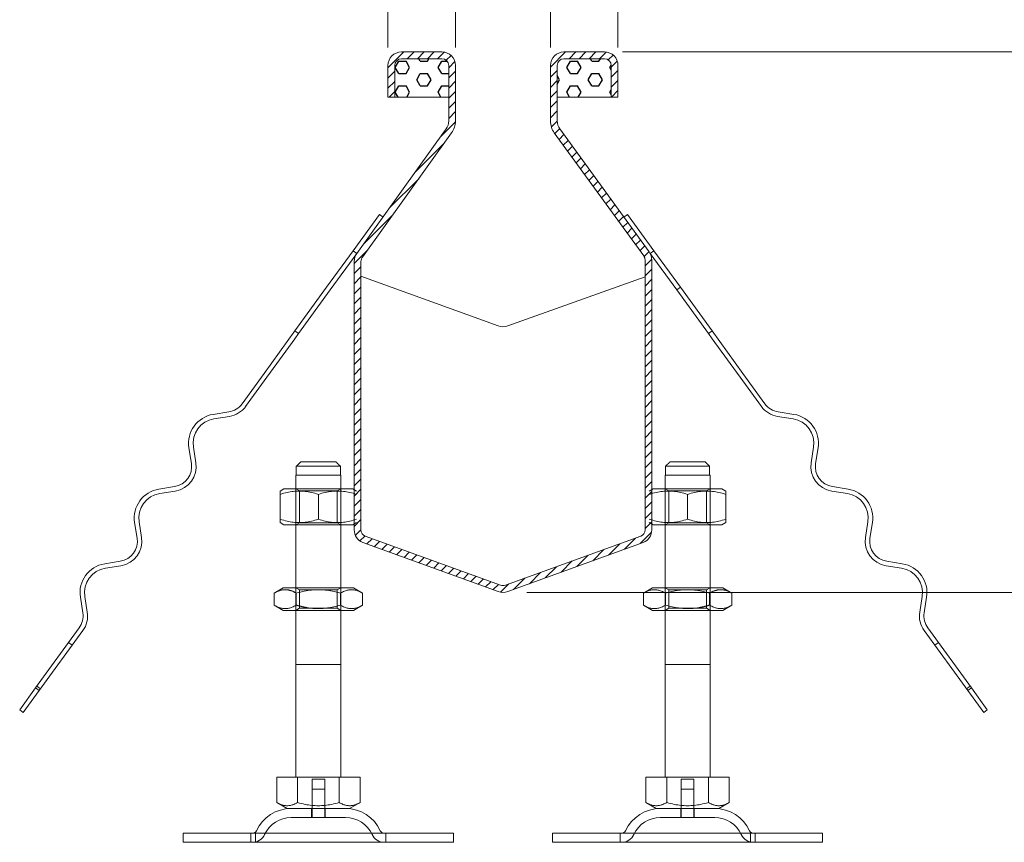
# Model space of a CAD drawing. Header units: millimetres. Extents: x -300186 to 535068, y -28581 to 763298.
# Tile 73 of 256: x -1186 to -967, y 137874 to 138057. Entities that reach past the tile are written whole.
import ezdxf

# ---------------------------------------------------------------- set-up
doc = ezdxf.new("R2010")
doc.units = ezdxf.units.MM
doc.header["$LTSCALE"] = 10
doc.header["$PDSIZE"] = -4
doc.linetypes.add('GESTRICHELT', pattern=[0.75, 0.5, -0.25])
for name, color, linetype, lineweight in [('ACO_HIDDEN', 81, 'GESTRICHELT', 9), ('ACO_KOTY', 5, 'Continuous', 13), ('ACO_VISIBLE ( NOTE )', 7, 'Continuous', 15)]:
    doc.layers.add(name, color=color, linetype=linetype, lineweight=lineweight)
doc.styles.add('ACO', font='arial.ttf', dxfattribs={"width": 0.8})
doc.dimstyles.new('M1_4 (šipky)', dxfattribs={"dimscale": 4, "dimtxt": 3, "dimasz": 3, "dimexe": 1, "dimexo": 1, "dimgap": 1, "dimtad": 1, "dimdec": 0, "dimtxsty": 'ACO', "dimcen": 3, "dimdle": 1, "dimclrd": 256, "dimclre": 256, "dimclrt": 7, "dimadec": 1, "dimazin": 2, "dimtfac": 0.8, "dimtmove": 0, "dimatfit": 0, "dimldrblk": 'DOTSMALL', "dimfxl": 1, "dimlwd": -1, "dimlwe": -1, "dimarcsym": 1})

# ---------------------------------------------------------------- blocks, each defined once
blk = doc.blocks.new('_OBLIQUE')
at = {"color": 0, "linetype": 'ByBlock'}
blk.add_line((-0.5, -0.5), (0.5, 0.5), dxfattribs=at)
blk = doc.blocks.new('*D1071')
at = {"layer": 'ACO_KOTY', "color": 0, "transparency": 16777216}
for p, q in [((-1104.31, 138050.54), (-1104.31, 138071.46)), ((-1089.31, 138050.54), (-1089.31, 138071.46)), ((-1104.31, 138067.46), (-1116.31, 138067.46)), ((-1104.31, 138067.46), (-1089.31, 138067.46)), ((-1089.31, 138067.46), (-1021.01, 138067.46))]:
    blk.add_line(p, q, dxfattribs=at)
at = {"layer": 'Defpoints', "color": 0, "lineweight": -3, "transparency": 16777216}
for p in [(-1089.31, 138067.46), (-1104.31, 138046.54), (-1089.31, 138046.54)]:
    blk.add_point(p, dxfattribs=at)
at = {"layer": 'ACO_KOTY', "color": 0, "transparency": 16777216, "xscale": 12, "yscale": 12, "zscale": 12}
blk.add_blockref('_OBLIQUE', (-1104.31, 138067.46), dxfattribs=at)
at = {"layer": 'ACO_KOTY', "color": 0, "transparency": 16777216, "xscale": 12, "yscale": 12, "zscale": 12, "rotation": 180}
blk.add_blockref('_OBLIQUE', (-1089.31, 138067.46), dxfattribs=at)
at = {"layer": 'ACO_KOTY', "color": 7, "transparency": 16777216, "insert": (-1035.78, 138081.67), "char_height": 20, "attachment_point": 5, "style": 'ACO'}
blk.add_mtext('15', dxfattribs=at)
blk = doc.blocks.new('_DotSmall')
at = {"color": 0, "linetype": 'ByBlock', "const_width": 0.5}
blk.add_lwpolyline([(-0.0625, 0, 1), (0.0625, 0, 1)], format="xyb", close=True, dxfattribs=at)
blk = doc.blocks.new('*D1072')
at = {"layer": 'ACO_KOTY', "color": 0, "transparency": 16777216}
for p, q in [((-1089.31, 138050.54), (-1089.31, 138071.46)), ((-1068.22, 138050.54), (-1068.22, 138071.46)), ((-1064.22, 138067.46), (-1093.31, 138067.46))]:
    blk.add_line(p, q, dxfattribs=at)
at = {"layer": 'Defpoints', "color": 0, "lineweight": -3, "transparency": 16777216}
for p in [(-1089.31, 138067.46), (-1089.31, 138046.54), (-1068.22, 138046.54)]:
    blk.add_point(p, dxfattribs=at)
at = {"layer": 'ACO_KOTY', "color": 0, "transparency": 16777216, "xscale": 12, "yscale": 12, "zscale": 12, "rotation": 180}
blk.add_blockref('_OBLIQUE', (-1089.31, 138067.46), dxfattribs=at)
at = {"layer": 'ACO_KOTY', "color": 0, "transparency": 16777216, "xscale": 12, "yscale": 12, "zscale": 12}
blk.add_blockref('_OBLIQUE', (-1068.22, 138067.46), dxfattribs=at)
at = {"layer": 'ACO_KOTY', "color": 7, "transparency": 16777216, "insert": (-1078.76, 138081.67), "char_height": 20, "attachment_point": 5, "style": 'ACO'}
blk.add_mtext('20', dxfattribs=at)
blk = doc.blocks.new('*D1073')
at = {"layer": 'ACO_KOTY', "color": 0, "transparency": 16777216}
for p, q in [((-1068.22, 138050.54), (-1068.22, 138071.46)), ((-1053.22, 138050.54), (-1053.22, 138071.46)), ((-1068.22, 138067.46), (-1136.52, 138067.46)), ((-1053.22, 138067.46), (-1068.22, 138067.46)), ((-1053.22, 138067.46), (-1041.22, 138067.46))]:
    blk.add_line(p, q, dxfattribs=at)
at = {"layer": 'Defpoints', "color": 0, "lineweight": -3, "transparency": 16777216}
for p in [(-1068.22, 138067.46), (-1068.22, 138046.54), (-1053.22, 138046.54)]:
    blk.add_point(p, dxfattribs=at)
at = {"layer": 'ACO_KOTY', "color": 0, "transparency": 16777216, "xscale": 12, "yscale": 12, "zscale": 12}
blk.add_blockref('_OBLIQUE', (-1068.22, 138067.46), dxfattribs=at)
at = {"layer": 'ACO_KOTY', "color": 0, "transparency": 16777216, "xscale": 12, "yscale": 12, "zscale": 12, "rotation": 180}
blk.add_blockref('_OBLIQUE', (-1053.22, 138067.46), dxfattribs=at)
at = {"layer": 'ACO_KOTY', "color": 7, "transparency": 16777216, "insert": (-1121.75, 138081.67), "char_height": 20, "attachment_point": 5, "style": 'ACO'}
blk.add_mtext('15', dxfattribs=at)
blk = doc.blocks.new('*D1075')
at = {"layer": 'ACO_KOTY', "color": 0, "transparency": 16777216}
for p, q in [((-931.41, 137925.54), (-931.41, 138053.54)), ((-1052.22, 138049.54), (-927.41, 138049.54)), ((-1073.43, 137929.54), (-927.41, 137929.54))]:
    blk.add_line(p, q, dxfattribs=at)
at = {"layer": 'Defpoints', "color": 0, "lineweight": -3, "transparency": 16777216}
for p in [(-1056.22, 138049.54), (-931.41, 138049.54), (-1077.43, 137929.54)]:
    blk.add_point(p, dxfattribs=at)
at = {"layer": 'ACO_KOTY', "color": 0, "transparency": 16777216, "xscale": 12, "yscale": 12, "zscale": 12}
for p, rotation in [((-931.41, 138049.54), 90), ((-931.41, 137929.54), 270)]:
    blk.add_blockref('_OBLIQUE', p, dxfattribs=dict(at, rotation=rotation))
at = {"layer": 'ACO_KOTY', "color": 7, "transparency": 16777216, "insert": (-945.62, 137989.54), "char_height": 20, "attachment_point": 5, "rotation": 90, "style": 'ACO'}
blk.add_mtext('70-100', dxfattribs=at)

msp = doc.modelspace()

# ---------------------------------------------------------------- hatches: boundary and pattern name
h = msp.add_hatch()
h.set_pattern_fill('ANSI31', color=1, scale=0.5, style=0)
h.set_pattern_definition([(45, (-207533.0084, 106397.7744), (-1.122532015, 1.122532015), [])])
h.paths.add_polyline_path([(-1110.314, 138003.019, -0.176963), (-1109.955, 138004.011), (-1090.171, 138031.572, 0.1583844), (-1089.312, 138034.217), (-1089.312, 138046.542, 0.4142136), (-1092.312, 138049.542), (-1101.312, 138049.542, 0.4142136), (-1104.312, 138046.542), (-1104.312, 138039.542), (-1102.812, 138039.542), (-1102.812, 138046.542, -0.4142136), (-1101.312, 138048.042), (-1092.312, 138048.042, -0.4142136), (-1090.812, 138046.542), (-1090.812, 138034.217, -0.1583844), (-1091.385, 138032.453), (-1111.261, 138004.767, 0.1554658), (-1111.814, 138003.031), (-1111.814, 137943.41, 0.3081179), (-1109.913, 137940.619), (-1079.864, 137929.75, 0.1255563), (-1078.392, 137929.565, 0.0628025), (-1077.665, 137929.75), (-1047.616, 137940.619, 0.3081179), (-1045.715, 137943.41), (-1045.715, 138003.361, 0.1583844), (-1046.288, 138005.124), (-1066.144, 138032.453, -0.1583844), (-1066.717, 138034.217), (-1066.717, 138046.542, -0.4142136), (-1065.217, 138048.042), (-1056.217, 138048.042, -0.4142136), (-1054.717, 138046.542), (-1054.717, 138039.542), (-1053.217, 138039.542), (-1053.217, 138046.542, 0.4142136), (-1056.217, 138049.542), (-1065.217, 138049.542, 0.4142136), (-1068.217, 138046.542), (-1068.217, 138034.217, 0.1583844), (-1067.357, 138031.572), (-1047.502, 138004.243, -0.1583844), (-1047.215, 138003.361), (-1047.215, 137943.41, -0.3081179), (-1048.165, 137942.014), (-1078.215, 137931.146, -0.1898559), (-1079.314, 137931.146), (-1109.363, 137942.014, -0.3081179), (-1110.314, 137943.41)])
h = msp.add_hatch()
h.set_pattern_fill('HEX', color=3, scale=0.5, style=0)
h.set_pattern_definition([(0, (-3621.2543, 136606.6818), (0, 2.74963), [1.5875, -3.175]), (120, (-3621.2543, 136606.6818), (-2.3812494, -1.374815), [1.5875, -3.175]), (60, (-3619.6668, 136606.6818), (-2.3812494, 1.374815), [1.5875, -3.175])])
h.paths.add_polyline_path([(-1090.812, 138046.542, 0.4142136), (-1092.312, 138048.042), (-1101.312, 138048.042, 0.4142136), (-1102.812, 138046.542), (-1102.812, 138039.542), (-1090.812, 138039.542)])
h.paths.add_polyline_path([(-1054.717, 138046.542, 0.4142136), (-1056.217, 138048.042), (-1065.217, 138048.042, 0.4142136), (-1066.717, 138046.542), (-1066.717, 138039.542), (-1054.717, 138039.542)])

# ---------------------------------------------------------------- linework, layer by layer
at = {"layer": 'ACO_HIDDEN', "color": 7}
for p, q in [((-1112.114, 137952.541), (-1111.264, 137952.051)), ((-1175.237, 137918.413), (-1174.428, 137917.825)), ((-982.052, 137918.413), (-982.861, 137917.825)), ((-1182.29, 137908.705), (-1181.481, 137908.117)), ((-974.999, 137908.705), (-975.808, 137908.117))]:
    msp.add_line(p, q, dxfattribs=at)
at = {"layer": 'ACO_VISIBLE ( NOTE )'}
for p, q in [((-1092.312, 138049.542), (-1101.312, 138049.542)), ((-1065.217, 138049.542), (-1056.217, 138049.542)), ((-1104.312, 138046.542), (-1104.312, 138039.542)), ((-1102.812, 138046.542), (-1102.812, 138039.542)), ((-1092.312, 138048.042), (-1101.312, 138048.042)), ((-1090.812, 138034.217), (-1090.812, 138046.542)), ((-1089.312, 138034.217), (-1089.312, 138046.542)), ((-1068.217, 138034.217), (-1068.217, 138046.542)), ((-1066.717, 138034.217), (-1066.717, 138046.542)), ((-1065.217, 138048.042), (-1056.217, 138048.042)), ((-1054.717, 138046.542), (-1054.717, 138039.542)), ((-1053.217, 138046.542), (-1053.217, 138039.542)), ((-1102.812, 138039.542), (-1104.312, 138039.542)), ((-1102.812, 138039.542), (-1090.812, 138039.542)), ((-1054.717, 138039.542), (-1066.717, 138039.542)), ((-1054.717, 138039.542), (-1053.217, 138039.542)), ((-1111.241, 138004.794), (-1091.385, 138032.453)), ((-1109.955, 138004.011), (-1090.171, 138031.572)), ((-1047.502, 138004.243), (-1067.357, 138031.572)), ((-1046.288, 138005.124), (-1066.144, 138032.453)), ((-1111.814, 137943.41), (-1111.814, 138003.031)), ((-1110.314, 137943.41), (-1110.314, 138003.031)), ((-1047.215, 137943.41), (-1047.215, 138003.361)), ((-1045.715, 137943.41), (-1045.715, 138003.361)), ((-1079.864, 137988.75), (-1110.314, 137999.764)), ((-1077.665, 137988.75), (-1047.215, 137999.619)), ((-1079.314, 137931.146), (-1109.363, 137942.014)), ((-1078.215, 137931.146), (-1048.165, 137942.014)), ((-1079.864, 137929.75), (-1109.913, 137940.619)), ((-1077.665, 137929.75), (-1047.616, 137940.619))]:
    msp.add_line(p, q, dxfattribs=at)
at = {"layer": 'ACO_VISIBLE ( NOTE )', "color": 5}
for p, q in [((-1112.05, 138005.382), (-1106.172, 138013.472)), ((-1106.172, 138013.472), (-1105.363, 138012.885)), ((-1051.117, 138013.472), (-1051.926, 138012.885)), ((-1045.239, 138005.382), (-1051.117, 138013.472)), ((-1112.05, 138005.382), (-1111.241, 138004.794)), ((-1045.239, 138005.382), (-1046.048, 138004.794)), ((-1042.663, 137957.541), (-1042.663, 137955.541)), ((-1042.764, 137955.541), (-1042.663, 137955.541)), ((-1045.414, 137952.541), (-1046.264, 137952.051)), ((-1041.952, 137952.073), (-1042.764, 137952.541)), ((-1041.952, 137952.073), (-1041.952, 137945.01)), ((-1045.414, 137944.541), (-1046.264, 137945.032)), ((-1041.952, 137945.01), (-1042.764, 137944.541)), ((-1089.764, 137876.041), (-1089.764, 137874.041))]:
    msp.add_line(p, q, dxfattribs=at)
at = {"layer": 'ACO_VISIBLE ( NOTE )', "color": 7}
for p, q in [((-1117.927, 137997.292), (-1112.05, 138005.382)), ((-1111.241, 138004.794), (-1117.118, 137996.704)), ((-1046.048, 138004.794), (-1040.17, 137996.704)), ((-1039.361, 137997.292), (-1045.239, 138005.382)), ((-1117.927, 137997.292), (-1124.981, 137987.584)), ((-1124.145, 137987.033), (-1117.118, 137996.704)), ((-1040.17, 137996.704), (-1039.361, 137997.292)), ((-1033.144, 137987.033), (-1040.17, 137996.704)), ((-1039.361, 137997.292), (-1032.308, 137987.584)), ((-1131.814, 137978.179), (-1124.981, 137987.584)), ((-1124.981, 137987.584), (-1124.18, 137987.002)), ((-1124.172, 137986.996), (-1124.145, 137987.033)), ((-1033.117, 137986.996), (-1033.144, 137987.033)), ((-1032.308, 137987.584), (-1033.109, 137987.002)), ((-1025.475, 137978.179), (-1032.308, 137987.584)), ((-1125.016, 137985.833), (-1131.814, 137976.478)), ((-1124.172, 137986.996), (-1125.016, 137985.833)), ((-1124.18, 137987.002), (-1124.172, 137986.996)), ((-1033.109, 137987.002), (-1033.117, 137986.996)), ((-1033.117, 137986.996), (-1032.272, 137985.834)), ((-1032.272, 137985.834), (-1025.475, 137976.478)), ((-1136.726, 137971.418), (-1131.814, 137978.179)), ((-1131.814, 137976.478), (-1135.917, 137970.83)), ((-1020.563, 137971.418), (-1025.475, 137978.179)), ((-1025.475, 137976.478), (-1021.372, 137970.831)), ((-1143.119, 137969.071), (-1139.662, 137969.619)), ((-1014.169, 137969.071), (-1017.626, 137969.619)), ((-1139.506, 137968.631), (-1142.963, 137968.083)), ((-1017.783, 137968.631), (-1014.326, 137968.084)), ((-1147.975, 137958.177), (-1148.523, 137961.634)), ((-1147.535, 137961.791), (-1146.987, 137958.334)), ((-1009.754, 137961.791), (-1010.302, 137958.334)), ((-1009.314, 137958.177), (-1008.766, 137961.634)), ((-1124.663, 137957.541), (-1114.865, 137957.541)), ((-1124.663, 137955.541), (-1124.663, 137957.541)), ((-1115.891, 137958.541), (-1123.637, 137958.541)), ((-1114.865, 137957.541), (-1114.865, 137955.541)), ((-1032.865, 137957.541), (-1042.663, 137957.541)), ((-1041.637, 137958.541), (-1033.891, 137958.541)), ((-1032.865, 137955.541), (-1032.865, 137957.541)), ((-1124.663, 137955.541), (-1124.764, 137955.541)), ((-1124.764, 137925.541), (-1124.764, 137955.541)), ((-1124.663, 137955.541), (-1114.865, 137955.541)), ((-1114.764, 137955.541), (-1114.865, 137955.541)), ((-1114.764, 137918.041), (-1114.764, 137955.541)), ((-1042.764, 137918.041), (-1042.764, 137955.541)), ((-1032.865, 137955.541), (-1042.663, 137955.541)), ((-1032.865, 137955.541), (-1032.764, 137955.541)), ((-1032.764, 137925.541), (-1032.764, 137955.541)), ((-1155.173, 137952.481), (-1151.716, 137953.029)), ((-1151.559, 137952.041), (-1155.016, 137951.494)), ((-1127.414, 137952.541), (-1128.264, 137952.051)), ((-1128.264, 137952.051), (-1128.264, 137951.292)), ((-1127.414, 137952.541), (-1112.114, 137952.541)), ((-1123.952, 137952.073), (-1124.764, 137952.541)), ((-1115.576, 137952.073), (-1123.952, 137952.073)), ((-1123.952, 137952.073), (-1123.952, 137945.01)), ((-1115.576, 137952.073), (-1114.764, 137952.541)), ((-1115.576, 137952.073), (-1115.576, 137945.01)), ((-1112.114, 137952.541), (-1111.264, 137952.051)), ((-1030.114, 137952.541), (-1045.414, 137952.541)), ((-1041.952, 137952.073), (-1033.576, 137952.073)), ((-1033.576, 137952.073), (-1032.764, 137952.541)), ((-1033.576, 137952.073), (-1033.576, 137945.01)), ((-1030.114, 137952.541), (-1029.264, 137952.051)), ((-1029.264, 137952.051), (-1029.264, 137951.292)), ((-1005.73, 137952.041), (-1002.273, 137951.494)), ((-1002.116, 137952.481), (-1005.573, 137953.029)), ((-1128.264, 137951.292), (-1128.264, 137945.791)), ((-1119.764, 137951.292), (-1119.764, 137945.791)), ((-1037.764, 137951.292), (-1037.764, 137945.791)), ((-1029.264, 137951.292), (-1029.264, 137945.791)), ((-1128.264, 137945.791), (-1128.264, 137945.032)), ((-1029.264, 137945.791), (-1029.264, 137945.032)), ((-1160.028, 137941.588), (-1160.576, 137945.045)), ((-1159.588, 137945.201), (-1159.04, 137941.744)), ((-1127.414, 137944.541), (-1128.264, 137945.032)), ((-1112.114, 137944.541), (-1127.414, 137944.541)), ((-1123.952, 137945.01), (-1124.764, 137944.541)), ((-1123.952, 137945.01), (-1115.576, 137945.01)), ((-1115.576, 137945.01), (-1114.764, 137944.541)), ((-1112.114, 137944.541), (-1111.264, 137945.032)), ((-1045.414, 137944.541), (-1030.114, 137944.541)), ((-1033.576, 137945.01), (-1041.952, 137945.01)), ((-1033.576, 137945.01), (-1032.764, 137944.541)), ((-1030.114, 137944.541), (-1029.264, 137945.032)), ((-997.701, 137945.201), (-998.248, 137941.744)), ((-997.261, 137941.588), (-996.713, 137945.045)), ((-1167.226, 137935.892), (-1163.769, 137936.439)), ((-1163.612, 137935.451), (-1167.069, 137934.904)), ((-993.676, 137935.451), (-990.22, 137934.904)), ((-990.063, 137935.892), (-993.52, 137936.439)), ((-1127.564, 137930.541), (-1129.579, 137929.378)), ((-1127.564, 137930.541), (-1127.264, 137930.541)), ((-1127.264, 137930.541), (-1111.964, 137930.541)), ((-1123.952, 137930.073), (-1124.764, 137930.541)), ((-1115.576, 137930.073), (-1114.764, 137930.541)), ((-1111.964, 137930.541), (-1109.949, 137929.378)), ((-1045.564, 137930.541), (-1047.579, 137929.378)), ((-1030.264, 137930.541), (-1045.564, 137930.541)), ((-1041.952, 137930.073), (-1042.764, 137930.541)), ((-1033.576, 137930.073), (-1032.764, 137930.541)), ((-1029.964, 137930.541), (-1030.264, 137930.541)), ((-1029.964, 137930.541), (-1027.949, 137929.378)), ((-1172.081, 137924.998), (-1172.629, 137928.455)), ((-1171.641, 137928.611), (-1171.094, 137925.154)), ((-1129.579, 137926.705), (-1129.579, 137929.378)), ((-1124.672, 137927.949), (-1124.672, 137929.378)), ((-1115.576, 137930.073), (-1123.952, 137930.073)), ((-1123.952, 137926.01), (-1123.952, 137930.073)), ((-1115.576, 137926.01), (-1115.576, 137930.073)), ((-1114.857, 137926.705), (-1114.857, 137929.378)), ((-1109.949, 137926.705), (-1109.949, 137929.378)), ((-1047.579, 137926.705), (-1047.579, 137929.378)), ((-1042.672, 137926.705), (-1042.672, 137929.378)), ((-1041.952, 137930.073), (-1033.576, 137930.073)), ((-1041.952, 137926.01), (-1041.952, 137930.073)), ((-1033.576, 137926.01), (-1033.576, 137930.073)), ((-1032.857, 137927.949), (-1032.857, 137929.378)), ((-1027.949, 137926.705), (-1027.949, 137929.378)), ((-985.648, 137928.611), (-986.195, 137925.154)), ((-985.207, 137924.998), (-984.66, 137928.455)), ((-1127.564, 137925.541), (-1129.579, 137926.705)), ((-1123.952, 137926.01), (-1124.764, 137925.541)), ((-1124.672, 137926.705), (-1124.672, 137927.949)), ((-1123.952, 137926.01), (-1115.576, 137926.01)), ((-1115.576, 137926.01), (-1114.764, 137925.541)), ((-1111.964, 137925.541), (-1109.949, 137926.705)), ((-1045.564, 137925.541), (-1047.579, 137926.705)), ((-1041.952, 137926.01), (-1042.764, 137925.541)), ((-1033.576, 137926.01), (-1041.952, 137926.01)), ((-1033.576, 137926.01), (-1032.764, 137925.541)), ((-1032.857, 137926.705), (-1032.857, 137927.949)), ((-1029.964, 137925.541), (-1027.949, 137926.705)), ((-1122.264, 137925.541), (-1127.564, 137925.541)), ((-1124.764, 137888.541), (-1124.764, 137925.541)), ((-1111.964, 137925.541), (-1122.264, 137925.541)), ((-1045.564, 137925.541), (-1035.264, 137925.541)), ((-1035.264, 137925.541), (-1029.964, 137925.541)), ((-1032.764, 137888.541), (-1032.764, 137925.541)), ((-1182.576, 137908.31), (-1172.885, 137921.649)), ((-974.712, 137908.31), (-984.403, 137921.649)), ((-1172.076, 137921.061), (-1181.767, 137907.722)), ((-985.212, 137921.061), (-975.521, 137907.722)), ((-1114.764, 137888.541), (-1114.764, 137918.041)), ((-1042.764, 137888.541), (-1042.764, 137918.041)), ((-1114.764, 137913.541), (-1124.764, 137913.541)), ((-1042.764, 137913.541), (-1032.764, 137913.541)), ((-1186.111, 137903.446), (-1182.576, 137908.31)), ((-1181.767, 137907.722), (-1182.576, 137908.31)), ((-975.521, 137907.722), (-974.712, 137908.31)), ((-971.178, 137903.446), (-974.712, 137908.31)), ((-1181.767, 137907.722), (-1185.302, 137902.858)), ((-975.521, 137907.722), (-971.987, 137902.858)), ((-1185.302, 137902.858), (-1186.111, 137903.446)), ((-971.987, 137902.858), (-971.178, 137903.446)), ((-1124.389, 137888.541), (-1129.014, 137888.541)), ((-1129.014, 137888.541), (-1129.014, 137882.877)), ((-1115.139, 137888.541), (-1124.389, 137888.541)), ((-1124.389, 137888.541), (-1124.389, 137882.877)), ((-1118.364, 137888.041), (-1121.164, 137888.041)), ((-1121.164, 137881.541), (-1121.164, 137888.041)), ((-1118.364, 137881.541), (-1118.364, 137888.041)), ((-1115.139, 137888.541), (-1115.139, 137882.877)), ((-1110.514, 137888.541), (-1115.139, 137888.541)), ((-1110.514, 137888.541), (-1110.514, 137882.877)), ((-1047.014, 137888.541), (-1047.014, 137882.877)), ((-1047.014, 137888.541), (-1042.389, 137888.541)), ((-1042.389, 137888.541), (-1042.389, 137882.877)), ((-1042.389, 137888.541), (-1033.139, 137888.541)), ((-1039.164, 137888.041), (-1036.364, 137888.041)), ((-1039.164, 137881.541), (-1039.164, 137888.041)), ((-1036.364, 137881.541), (-1036.364, 137888.041)), ((-1033.139, 137888.541), (-1028.514, 137888.541)), ((-1033.139, 137888.541), (-1033.139, 137882.877)), ((-1028.514, 137888.541), (-1028.514, 137882.877)), ((-1118.364, 137885.841), (-1121.164, 137885.841)), ((-1121.164, 137879.541), (-1121.164, 137885.841)), ((-1118.364, 137879.541), (-1118.364, 137885.841)), ((-1039.164, 137885.841), (-1036.364, 137885.841)), ((-1039.164, 137879.541), (-1039.164, 137885.841)), ((-1036.364, 137879.541), (-1036.364, 137885.841)), ((-1126.702, 137881.541), (-1129.014, 137882.877)), ((-1112.827, 137881.541), (-1110.514, 137882.877)), ((-1044.702, 137881.541), (-1047.014, 137882.877)), ((-1030.827, 137881.541), (-1028.514, 137882.877)), ((-1112.827, 137881.541), (-1126.702, 137881.541)), ((-1121.264, 137881.541), (-1121.264, 137879.541)), ((-1118.264, 137881.541), (-1118.264, 137879.541)), ((-1044.702, 137881.541), (-1030.827, 137881.541)), ((-1039.264, 137881.541), (-1039.264, 137879.541)), ((-1036.264, 137881.541), (-1036.264, 137879.541)), ((-1125.811, 137879.541), (-1113.717, 137879.541)), ((-1031.717, 137879.541), (-1043.811, 137879.541)), ((-1149.764, 137876.041), (-1089.764, 137876.041)), ((-1149.764, 137876.041), (-1149.764, 137874.041)), ((-1099.764, 137876.041), (-1139.764, 137876.041)), ((-1134.764, 137874.041), (-1134.764, 137876.041)), ((-1133.764, 137876.294), (-1133.764, 137874.041)), ((-1104.764, 137874.041), (-1104.764, 137876.041)), ((-1067.764, 137876.041), (-1007.764, 137876.041)), ((-1067.764, 137876.041), (-1067.764, 137874.041)), ((-1052.764, 137874.041), (-1052.764, 137876.041)), ((-1023.764, 137876.294), (-1023.764, 137874.041)), ((-1022.764, 137874.041), (-1022.764, 137876.041)), ((-1007.764, 137876.041), (-1007.764, 137874.041)), ((-1149.764, 137874.041), (-1089.764, 137874.041)), ((-1067.764, 137874.041), (-1007.764, 137874.041))]:
    msp.add_line(p, q, dxfattribs=at)
at = {"layer": 'ACO_VISIBLE ( NOTE )', "color": 7, "flags": 128}
for points in [[(-1124.663, 137957.541), (-1124.616, 137957.588), (-1124.569, 137957.633), (-1124.523, 137957.679), (-1124.477, 137957.724), (-1124.432, 137957.768), (-1124.387, 137957.812), (-1124.342, 137957.856), (-1124.298, 137957.899), (-1124.254, 137957.942), (-1124.21, 137957.985), (-1124.167, 137958.027), (-1124.124, 137958.068), (-1124.082, 137958.11), (-1124.04, 137958.151), (-1123.998, 137958.191), (-1123.956, 137958.232), (-1123.915, 137958.272), (-1123.875, 137958.311), (-1123.834, 137958.35), (-1123.794, 137958.389), (-1123.755, 137958.428), (-1123.715, 137958.466), (-1123.676, 137958.504), (-1123.637, 137958.541)], [(-1115.891, 137958.541), (-1115.853, 137958.504), (-1115.813, 137958.466), (-1115.774, 137958.428), (-1115.734, 137958.389), (-1115.694, 137958.35), (-1115.654, 137958.311), (-1115.613, 137958.272), (-1115.572, 137958.232), (-1115.531, 137958.191), (-1115.489, 137958.151), (-1115.447, 137958.11), (-1115.404, 137958.068), (-1115.362, 137958.027), (-1115.318, 137957.985), (-1115.275, 137957.942), (-1115.231, 137957.899), (-1115.187, 137957.856), (-1115.142, 137957.812), (-1115.097, 137957.768), (-1115.051, 137957.724), (-1115.005, 137957.679), (-1114.959, 137957.633), (-1114.912, 137957.588), (-1114.865, 137957.541)], [(-1032.865, 137957.541), (-1032.912, 137957.588), (-1032.959, 137957.633), (-1033.005, 137957.679), (-1033.051, 137957.724), (-1033.097, 137957.768), (-1033.142, 137957.812), (-1033.187, 137957.856), (-1033.231, 137957.899), (-1033.275, 137957.942), (-1033.318, 137957.985), (-1033.362, 137958.027), (-1033.404, 137958.068), (-1033.447, 137958.11), (-1033.489, 137958.151), (-1033.531, 137958.191), (-1033.572, 137958.232), (-1033.613, 137958.272), (-1033.654, 137958.311), (-1033.694, 137958.35), (-1033.734, 137958.389), (-1033.774, 137958.428), (-1033.813, 137958.466), (-1033.853, 137958.504), (-1033.891, 137958.541)], [(-1128.264, 137951.292), (-1127.863, 137951.421), (-1127.474, 137951.536), (-1127.097, 137951.638), (-1126.731, 137951.727), (-1126.373, 137951.805), (-1126.023, 137951.871), (-1125.679, 137951.927), (-1125.34, 137951.972), (-1125.005, 137952.006), (-1124.673, 137952.031), (-1124.343, 137952.046), (-1124.014, 137952.051), (-1123.685, 137952.046), (-1123.356, 137952.031), (-1123.024, 137952.006), (-1122.689, 137951.972), (-1122.35, 137951.927), (-1122.006, 137951.871), (-1121.655, 137951.805), (-1121.298, 137951.727), (-1120.931, 137951.638), (-1120.554, 137951.536), (-1120.166, 137951.421), (-1119.764, 137951.292)], [(-1119.764, 137951.292), (-1119.363, 137951.421), (-1118.974, 137951.536), (-1118.597, 137951.638), (-1118.231, 137951.727), (-1117.873, 137951.805), (-1117.523, 137951.871), (-1117.179, 137951.927), (-1116.84, 137951.972), (-1116.505, 137952.006), (-1116.173, 137952.031), (-1115.843, 137952.046), (-1115.514, 137952.051), (-1115.185, 137952.046), (-1114.856, 137952.031), (-1114.524, 137952.006), (-1114.189, 137951.972), (-1113.85, 137951.927), (-1113.506, 137951.871), (-1113.155, 137951.805), (-1112.798, 137951.727), (-1112.431, 137951.638), (-1112.054, 137951.536), (-1111.666, 137951.421), (-1111.264, 137951.292)], [(-1037.764, 137951.292), (-1038.166, 137951.421), (-1038.554, 137951.536), (-1038.931, 137951.638), (-1039.298, 137951.727), (-1039.656, 137951.805), (-1040.006, 137951.871), (-1040.35, 137951.927), (-1040.689, 137951.972), (-1041.024, 137952.006), (-1041.356, 137952.031), (-1041.685, 137952.046), (-1042.014, 137952.051), (-1042.343, 137952.046), (-1042.673, 137952.031), (-1043.005, 137952.006), (-1043.34, 137951.972), (-1043.679, 137951.927), (-1044.023, 137951.871), (-1044.373, 137951.805), (-1044.731, 137951.727), (-1045.097, 137951.638), (-1045.474, 137951.536), (-1045.863, 137951.421), (-1046.264, 137951.292)], [(-1029.264, 137951.292), (-1029.666, 137951.421), (-1030.054, 137951.536), (-1030.431, 137951.638), (-1030.798, 137951.727), (-1031.156, 137951.805), (-1031.506, 137951.871), (-1031.85, 137951.927), (-1032.189, 137951.972), (-1032.524, 137952.006), (-1032.856, 137952.031), (-1033.185, 137952.046), (-1033.514, 137952.051), (-1033.843, 137952.046), (-1034.173, 137952.031), (-1034.505, 137952.006), (-1034.84, 137951.972), (-1035.179, 137951.927), (-1035.523, 137951.871), (-1035.873, 137951.805), (-1036.231, 137951.727), (-1036.597, 137951.638), (-1036.974, 137951.536), (-1037.363, 137951.421), (-1037.764, 137951.292)], [(-1119.764, 137945.791), (-1120.166, 137945.662), (-1120.554, 137945.547), (-1120.931, 137945.445), (-1121.298, 137945.356), (-1121.655, 137945.278), (-1122.006, 137945.212), (-1122.35, 137945.156), (-1122.689, 137945.111), (-1123.024, 137945.076), (-1123.356, 137945.052), (-1123.685, 137945.037), (-1124.014, 137945.032), (-1124.343, 137945.037), (-1124.673, 137945.052), (-1125.005, 137945.076), (-1125.34, 137945.111), (-1125.679, 137945.156), (-1126.023, 137945.212), (-1126.373, 137945.278), (-1126.731, 137945.356), (-1127.097, 137945.445), (-1127.474, 137945.547), (-1127.863, 137945.662), (-1128.264, 137945.791)], [(-1111.264, 137945.791), (-1111.666, 137945.662), (-1112.054, 137945.547), (-1112.431, 137945.445), (-1112.798, 137945.356), (-1113.155, 137945.278), (-1113.506, 137945.212), (-1113.85, 137945.156), (-1114.189, 137945.111), (-1114.524, 137945.076), (-1114.856, 137945.052), (-1115.185, 137945.037), (-1115.514, 137945.032), (-1115.843, 137945.037), (-1116.173, 137945.052), (-1116.505, 137945.076), (-1116.84, 137945.111), (-1117.179, 137945.156), (-1117.523, 137945.212), (-1117.873, 137945.278), (-1118.231, 137945.356), (-1118.597, 137945.445), (-1118.974, 137945.547), (-1119.363, 137945.662), (-1119.764, 137945.791)], [(-1046.264, 137945.791), (-1045.863, 137945.662), (-1045.474, 137945.547), (-1045.097, 137945.445), (-1044.731, 137945.356), (-1044.373, 137945.278), (-1044.023, 137945.212), (-1043.679, 137945.156), (-1043.34, 137945.111), (-1043.005, 137945.076), (-1042.673, 137945.052), (-1042.343, 137945.037), (-1042.014, 137945.032), (-1041.685, 137945.037), (-1041.356, 137945.052), (-1041.024, 137945.076), (-1040.689, 137945.111), (-1040.35, 137945.156), (-1040.006, 137945.212), (-1039.656, 137945.278), (-1039.298, 137945.356), (-1038.931, 137945.445), (-1038.554, 137945.547), (-1038.166, 137945.662), (-1037.764, 137945.791)], [(-1037.764, 137945.791), (-1037.363, 137945.662), (-1036.974, 137945.547), (-1036.597, 137945.445), (-1036.231, 137945.356), (-1035.873, 137945.278), (-1035.523, 137945.212), (-1035.179, 137945.156), (-1034.84, 137945.111), (-1034.505, 137945.076), (-1034.173, 137945.052), (-1033.843, 137945.037), (-1033.514, 137945.032), (-1033.185, 137945.037), (-1032.856, 137945.052), (-1032.524, 137945.076), (-1032.189, 137945.111), (-1031.85, 137945.156), (-1031.506, 137945.212), (-1031.156, 137945.278), (-1030.798, 137945.356), (-1030.431, 137945.445), (-1030.054, 137945.547), (-1029.666, 137945.662), (-1029.264, 137945.791)], [(-1129.579, 137929.378), (-1129.448, 137929.452), (-1129.32, 137929.522), (-1129.194, 137929.587), (-1129.07, 137929.648), (-1128.948, 137929.705), (-1128.828, 137929.758), (-1128.71, 137929.807), (-1128.593, 137929.853), (-1128.478, 137929.895), (-1128.365, 137929.933), (-1128.252, 137929.968), (-1128.141, 137929.999), (-1128.03, 137930.027), (-1127.921, 137930.052), (-1127.812, 137930.074), (-1127.704, 137930.092), (-1127.596, 137930.107), (-1127.489, 137930.119), (-1127.382, 137930.128), (-1127.276, 137930.134), (-1127.169, 137930.137), (-1127.063, 137930.137), (-1126.956, 137930.133), (-1126.85, 137930.127)], [(-1126.85, 137930.127), (-1126.766, 137930.12), (-1126.682, 137930.111), (-1126.598, 137930.1), (-1126.513, 137930.087), (-1126.428, 137930.072), (-1126.343, 137930.055), (-1126.257, 137930.036), (-1126.171, 137930.015), (-1126.084, 137929.992), (-1125.997, 137929.967), (-1125.908, 137929.94), (-1125.82, 137929.911), (-1125.73, 137929.879), (-1125.639, 137929.846), (-1125.548, 137929.81), (-1125.455, 137929.772), (-1125.362, 137929.732), (-1125.267, 137929.689), (-1125.171, 137929.643), (-1125.074, 137929.596), (-1124.976, 137929.545), (-1124.876, 137929.492), (-1124.775, 137929.437), (-1124.672, 137929.378)], [(-1124.672, 137929.378), (-1124.208, 137929.507), (-1123.759, 137929.622), (-1123.324, 137929.724), (-1122.901, 137929.814), (-1122.488, 137929.892), (-1122.083, 137929.958), (-1121.686, 137930.013), (-1121.295, 137930.058), (-1120.908, 137930.093), (-1120.525, 137930.118), (-1120.144, 137930.132), (-1119.764, 137930.137), (-1119.385, 137930.132), (-1119.004, 137930.118), (-1118.62, 137930.093), (-1118.234, 137930.058), (-1117.842, 137930.013), (-1117.445, 137929.958), (-1117.041, 137929.892), (-1116.627, 137929.814), (-1116.204, 137929.724), (-1115.769, 137929.622), (-1115.321, 137929.507), (-1114.857, 137929.378)], [(-1114.857, 137929.378), (-1114.625, 137929.507), (-1114.401, 137929.622), (-1114.183, 137929.724), (-1113.972, 137929.814), (-1113.765, 137929.892), (-1113.563, 137929.958), (-1113.364, 137930.013), (-1113.168, 137930.058), (-1112.975, 137930.093), (-1112.783, 137930.118), (-1112.593, 137930.132), (-1112.403, 137930.137), (-1112.213, 137930.132), (-1112.023, 137930.118), (-1111.831, 137930.093), (-1111.638, 137930.058), (-1111.442, 137930.013), (-1111.243, 137929.958), (-1111.041, 137929.892), (-1110.835, 137929.814), (-1110.623, 137929.724), (-1110.406, 137929.622), (-1110.181, 137929.507), (-1109.949, 137929.378)], [(-1042.672, 137929.378), (-1042.904, 137929.507), (-1043.128, 137929.622), (-1043.345, 137929.724), (-1043.557, 137929.814), (-1043.764, 137929.892), (-1043.966, 137929.958), (-1044.165, 137930.013), (-1044.36, 137930.058), (-1044.554, 137930.093), (-1044.745, 137930.118), (-1044.936, 137930.132), (-1045.126, 137930.137), (-1045.315, 137930.132), (-1045.506, 137930.118), (-1045.697, 137930.093), (-1045.891, 137930.058), (-1046.086, 137930.013), (-1046.285, 137929.958), (-1046.487, 137929.892), (-1046.694, 137929.814), (-1046.906, 137929.724), (-1047.123, 137929.622), (-1047.347, 137929.507), (-1047.579, 137929.378)], [(-1032.857, 137929.378), (-1033.321, 137929.507), (-1033.769, 137929.622), (-1034.204, 137929.724), (-1034.627, 137929.814), (-1035.041, 137929.892), (-1035.445, 137929.958), (-1035.842, 137930.013), (-1036.234, 137930.058), (-1036.62, 137930.093), (-1037.004, 137930.118), (-1037.385, 137930.132), (-1037.764, 137930.137), (-1038.144, 137930.132), (-1038.525, 137930.118), (-1038.908, 137930.093), (-1039.295, 137930.058), (-1039.686, 137930.013), (-1040.083, 137929.958), (-1040.488, 137929.892), (-1040.901, 137929.814), (-1041.324, 137929.724), (-1041.759, 137929.622), (-1042.208, 137929.507), (-1042.672, 137929.378)], [(-1030.679, 137930.127), (-1030.763, 137930.12), (-1030.847, 137930.111), (-1030.931, 137930.1), (-1031.015, 137930.087), (-1031.1, 137930.072), (-1031.186, 137930.055), (-1031.271, 137930.036), (-1031.358, 137930.015), (-1031.444, 137929.992), (-1031.532, 137929.967), (-1031.62, 137929.94), (-1031.709, 137929.911), (-1031.799, 137929.879), (-1031.889, 137929.846), (-1031.981, 137929.81), (-1032.073, 137929.772), (-1032.167, 137929.732), (-1032.261, 137929.689), (-1032.357, 137929.643), (-1032.454, 137929.596), (-1032.553, 137929.545), (-1032.653, 137929.492), (-1032.754, 137929.437), (-1032.857, 137929.378)], [(-1027.949, 137929.378), (-1028.08, 137929.452), (-1028.209, 137929.522), (-1028.335, 137929.587), (-1028.459, 137929.648), (-1028.581, 137929.705), (-1028.7, 137929.758), (-1028.819, 137929.807), (-1028.935, 137929.853), (-1029.05, 137929.895), (-1029.164, 137929.933), (-1029.276, 137929.968), (-1029.388, 137929.999), (-1029.498, 137930.027), (-1029.608, 137930.052), (-1029.717, 137930.074), (-1029.825, 137930.092), (-1029.932, 137930.107), (-1030.04, 137930.119), (-1030.146, 137930.128), (-1030.253, 137930.134), (-1030.359, 137930.137), (-1030.466, 137930.137), (-1030.572, 137930.133), (-1030.679, 137930.127)], [(-1124.672, 137926.705), (-1124.904, 137926.576), (-1125.128, 137926.461), (-1125.345, 137926.359), (-1125.557, 137926.269), (-1125.764, 137926.191), (-1125.966, 137926.125), (-1126.165, 137926.069), (-1126.36, 137926.025), (-1126.554, 137925.99), (-1126.745, 137925.965), (-1126.936, 137925.951), (-1127.126, 137925.946), (-1127.315, 137925.951), (-1127.506, 137925.965), (-1127.697, 137925.99), (-1127.891, 137926.025), (-1128.086, 137926.069), (-1128.285, 137926.125), (-1128.487, 137926.191), (-1128.694, 137926.269), (-1128.906, 137926.359), (-1129.123, 137926.461), (-1129.347, 137926.576), (-1129.579, 137926.705)], [(-1123.015, 137926.292), (-1123.081, 137926.306), (-1123.146, 137926.32), (-1123.212, 137926.334), (-1123.279, 137926.349), (-1123.345, 137926.363), (-1123.412, 137926.378), (-1123.479, 137926.394), (-1123.547, 137926.41), (-1123.614, 137926.426), (-1123.682, 137926.442), (-1123.751, 137926.459), (-1123.82, 137926.475), (-1123.889, 137926.493), (-1123.958, 137926.51), (-1124.028, 137926.528), (-1124.098, 137926.547), (-1124.168, 137926.565), (-1124.239, 137926.584), (-1124.31, 137926.603), (-1124.382, 137926.623), (-1124.454, 137926.643), (-1124.526, 137926.663), (-1124.599, 137926.684), (-1124.672, 137926.705)], [(-1114.857, 137926.705), (-1115.25, 137926.595), (-1115.631, 137926.495), (-1116.003, 137926.405), (-1116.366, 137926.323), (-1116.721, 137926.251), (-1117.068, 137926.187), (-1117.41, 137926.13), (-1117.747, 137926.082), (-1118.079, 137926.041), (-1118.407, 137926.008), (-1118.732, 137925.982), (-1119.055, 137925.963), (-1119.377, 137925.951), (-1119.698, 137925.946), (-1120.019, 137925.948), (-1120.34, 137925.957), (-1120.662, 137925.973), (-1120.987, 137925.996), (-1121.314, 137926.026), (-1121.644, 137926.064), (-1121.979, 137926.109), (-1122.318, 137926.162), (-1122.663, 137926.223), (-1123.015, 137926.292)], [(-1109.949, 137926.705), (-1110.181, 137926.576), (-1110.406, 137926.461), (-1110.623, 137926.359), (-1110.835, 137926.269), (-1111.041, 137926.191), (-1111.243, 137926.125), (-1111.442, 137926.069), (-1111.638, 137926.025), (-1111.831, 137925.99), (-1112.023, 137925.965), (-1112.213, 137925.951), (-1112.403, 137925.946), (-1112.593, 137925.951), (-1112.783, 137925.965), (-1112.975, 137925.99), (-1113.168, 137926.025), (-1113.364, 137926.069), (-1113.563, 137926.125), (-1113.765, 137926.191), (-1113.972, 137926.269), (-1114.183, 137926.359), (-1114.401, 137926.461), (-1114.625, 137926.576), (-1114.857, 137926.705)], [(-1047.579, 137926.705), (-1047.347, 137926.576), (-1047.123, 137926.461), (-1046.906, 137926.359), (-1046.694, 137926.269), (-1046.487, 137926.191), (-1046.285, 137926.125), (-1046.086, 137926.069), (-1045.891, 137926.025), (-1045.697, 137925.99), (-1045.506, 137925.965), (-1045.315, 137925.951), (-1045.126, 137925.946), (-1044.936, 137925.951), (-1044.745, 137925.965), (-1044.554, 137925.99), (-1044.36, 137926.025), (-1044.165, 137926.069), (-1043.966, 137926.125), (-1043.764, 137926.191), (-1043.557, 137926.269), (-1043.345, 137926.359), (-1043.128, 137926.461), (-1042.904, 137926.576), (-1042.672, 137926.705)], [(-1042.672, 137926.705), (-1042.279, 137926.595), (-1041.897, 137926.495), (-1041.526, 137926.405), (-1041.163, 137926.323), (-1040.808, 137926.251), (-1040.46, 137926.187), (-1040.119, 137926.13), (-1039.782, 137926.082), (-1039.45, 137926.041), (-1039.122, 137926.008), (-1038.796, 137925.982), (-1038.473, 137925.963), (-1038.151, 137925.951), (-1037.831, 137925.946), (-1037.51, 137925.948), (-1037.189, 137925.957), (-1036.866, 137925.973), (-1036.542, 137925.996), (-1036.215, 137926.026), (-1035.884, 137926.064), (-1035.55, 137926.109), (-1035.21, 137926.162), (-1034.865, 137926.223), (-1034.513, 137926.292)], [(-1034.513, 137926.292), (-1034.448, 137926.306), (-1034.382, 137926.32), (-1034.316, 137926.334), (-1034.25, 137926.349), (-1034.183, 137926.363), (-1034.117, 137926.378), (-1034.049, 137926.394), (-1033.982, 137926.41), (-1033.914, 137926.426), (-1033.846, 137926.442), (-1033.778, 137926.459), (-1033.709, 137926.475), (-1033.64, 137926.493), (-1033.571, 137926.51), (-1033.501, 137926.528), (-1033.431, 137926.547), (-1033.36, 137926.565), (-1033.29, 137926.584), (-1033.219, 137926.603), (-1033.147, 137926.623), (-1033.075, 137926.643), (-1033.003, 137926.663), (-1032.93, 137926.684), (-1032.857, 137926.705)], [(-1032.857, 137926.705), (-1032.625, 137926.576), (-1032.401, 137926.461), (-1032.183, 137926.359), (-1031.972, 137926.269), (-1031.765, 137926.191), (-1031.563, 137926.125), (-1031.364, 137926.069), (-1031.168, 137926.025), (-1030.975, 137925.99), (-1030.783, 137925.965), (-1030.593, 137925.951), (-1030.403, 137925.946), (-1030.213, 137925.951), (-1030.023, 137925.965), (-1029.831, 137925.99), (-1029.638, 137926.025), (-1029.442, 137926.069), (-1029.243, 137926.125), (-1029.041, 137926.191), (-1028.835, 137926.269), (-1028.623, 137926.359), (-1028.406, 137926.461), (-1028.181, 137926.576), (-1027.949, 137926.705)], [(-1124.389, 137882.877), (-1124.608, 137882.755), (-1124.819, 137882.646), (-1125.024, 137882.55), (-1125.224, 137882.466), (-1125.418, 137882.393), (-1125.609, 137882.33), (-1125.796, 137882.278), (-1125.981, 137882.235), (-1126.163, 137882.203), (-1126.343, 137882.18), (-1126.523, 137882.166), (-1126.702, 137882.161), (-1126.881, 137882.166), (-1127.06, 137882.18), (-1127.241, 137882.203), (-1127.423, 137882.235), (-1127.607, 137882.278), (-1127.795, 137882.33), (-1127.985, 137882.393), (-1128.18, 137882.466), (-1128.379, 137882.55), (-1128.584, 137882.646), (-1128.796, 137882.755), (-1129.014, 137882.877)], [(-1115.139, 137882.877), (-1115.576, 137882.755), (-1115.999, 137882.646), (-1116.409, 137882.55), (-1116.808, 137882.466), (-1117.197, 137882.393), (-1117.579, 137882.33), (-1117.953, 137882.278), (-1118.322, 137882.235), (-1118.686, 137882.203), (-1119.047, 137882.18), (-1119.406, 137882.166), (-1119.764, 137882.161), (-1120.122, 137882.166), (-1120.481, 137882.18), (-1120.842, 137882.203), (-1121.207, 137882.235), (-1121.576, 137882.278), (-1121.95, 137882.33), (-1122.331, 137882.393), (-1122.721, 137882.466), (-1123.12, 137882.55), (-1123.529, 137882.646), (-1123.952, 137882.755), (-1124.389, 137882.877)], [(-1110.514, 137882.877), (-1110.733, 137882.755), (-1110.944, 137882.646), (-1111.149, 137882.55), (-1111.349, 137882.466), (-1111.543, 137882.393), (-1111.734, 137882.33), (-1111.921, 137882.278), (-1112.106, 137882.235), (-1112.288, 137882.203), (-1112.468, 137882.18), (-1112.648, 137882.166), (-1112.827, 137882.161), (-1113.006, 137882.166), (-1113.185, 137882.18), (-1113.366, 137882.203), (-1113.548, 137882.235), (-1113.732, 137882.278), (-1113.92, 137882.33), (-1114.11, 137882.393), (-1114.305, 137882.466), (-1114.504, 137882.55), (-1114.709, 137882.646), (-1114.921, 137882.755), (-1115.139, 137882.877)], [(-1047.014, 137882.877), (-1046.796, 137882.755), (-1046.584, 137882.646), (-1046.379, 137882.55), (-1046.18, 137882.466), (-1045.985, 137882.393), (-1045.795, 137882.33), (-1045.607, 137882.278), (-1045.423, 137882.235), (-1045.241, 137882.203), (-1045.06, 137882.18), (-1044.881, 137882.166), (-1044.702, 137882.161), (-1044.523, 137882.166), (-1044.343, 137882.18), (-1044.163, 137882.203), (-1043.981, 137882.235), (-1043.796, 137882.278), (-1043.609, 137882.33), (-1043.418, 137882.393), (-1043.224, 137882.466), (-1043.024, 137882.55), (-1042.819, 137882.646), (-1042.608, 137882.755), (-1042.389, 137882.877)], [(-1042.389, 137882.877), (-1041.952, 137882.755), (-1041.529, 137882.646), (-1041.12, 137882.55), (-1040.721, 137882.466), (-1040.331, 137882.393), (-1039.95, 137882.33), (-1039.576, 137882.278), (-1039.207, 137882.235), (-1038.842, 137882.203), (-1038.481, 137882.18), (-1038.122, 137882.166), (-1037.764, 137882.161), (-1037.406, 137882.166), (-1037.047, 137882.18), (-1036.686, 137882.203), (-1036.322, 137882.235), (-1035.953, 137882.278), (-1035.579, 137882.33), (-1035.197, 137882.393), (-1034.808, 137882.466), (-1034.409, 137882.55), (-1033.999, 137882.646), (-1033.576, 137882.755), (-1033.139, 137882.877)], [(-1033.139, 137882.877), (-1032.921, 137882.755), (-1032.709, 137882.646), (-1032.504, 137882.55), (-1032.305, 137882.466), (-1032.11, 137882.393), (-1031.92, 137882.33), (-1031.732, 137882.278), (-1031.548, 137882.235), (-1031.366, 137882.203), (-1031.185, 137882.18), (-1031.006, 137882.166), (-1030.827, 137882.161), (-1030.648, 137882.166), (-1030.468, 137882.18), (-1030.288, 137882.203), (-1030.106, 137882.235), (-1029.921, 137882.278), (-1029.734, 137882.33), (-1029.543, 137882.393), (-1029.349, 137882.466), (-1029.149, 137882.55), (-1028.944, 137882.646), (-1028.733, 137882.755), (-1028.514, 137882.877)]]:
    msp.add_lwpolyline(points, dxfattribs=at)
at = {"layer": 'ACO_VISIBLE ( NOTE )', "color": 5, "flags": 128}
msp.add_lwpolyline([(-1041.637, 137958.541), (-1041.676, 137958.504), (-1041.715, 137958.466), (-1041.755, 137958.428), (-1041.794, 137958.389), (-1041.834, 137958.35), (-1041.875, 137958.311), (-1041.915, 137958.272), (-1041.956, 137958.232), (-1041.998, 137958.191), (-1042.04, 137958.151), (-1042.082, 137958.11), (-1042.124, 137958.068), (-1042.167, 137958.027), (-1042.21, 137957.985), (-1042.254, 137957.942), (-1042.298, 137957.899), (-1042.342, 137957.856), (-1042.387, 137957.812), (-1042.432, 137957.768), (-1042.477, 137957.724), (-1042.523, 137957.679), (-1042.569, 137957.633), (-1042.616, 137957.588), (-1042.663, 137957.541)], dxfattribs=at)
at = {"layer": 'ACO_VISIBLE ( NOTE )'}
for centre, radius, start, end in [((-1101.312, 138046.542), 3, 90, 180), ((-1092.312, 138046.542), 3, 0, 90), ((-1065.217, 138046.542), 3, 90, 180), ((-1056.217, 138046.542), 3, 0, 90), ((-1101.312, 138046.542), 1.5, 90, 180), ((-1092.312, 138046.542), 1.5, 0, 90), ((-1065.217, 138046.542), 1.5, 90, 180), ((-1056.217, 138046.542), 1.5, 0, 90), ((-1093.812, 138034.217), 3, 324, 0), ((-1093.812, 138034.217), 4.5, 324, 0), ((-1063.717, 138034.217), 4.5, 180, 216), ((-1063.717, 138034.217), 3, 180, 216), ((-1108.814, 138003.031), 3, 144, 180), ((-1048.715, 138003.361), 3, 0, 36), ((-1108.777, 138003.025), 1.537, 140.07538, 179.78326), ((-1048.715, 138003.361), 1.5, 0, 36), ((-1078.764, 137991.541), 3, 248.5, 291.5), ((-1048.715, 137943.41), 1.5, 291.5, 0), ((-1048.715, 137943.41), 3, 291.5, 0), ((-1078.764, 137932.541), 1.5, 248.5, 291.5), ((-1078.764, 137932.541), 3, 248.5, 291.5)]:
    msp.add_arc(centre, radius, start, end, dxfattribs=at)
at = {"layer": 'ACO_VISIBLE ( NOTE )', "color": 7}
for centre, radius, start, end in [((-1140.366, 137974.063), 4.5, 279, 324), ((-1140.366, 137974.063), 5.5, 279, 324), ((-1016.922, 137974.063), 5.5, 216, 261), ((-1016.922, 137974.063), 4.5, 216, 261), ((-1142.103, 137962.651), 6.5, 99, 189), ((-1142.103, 137962.651), 5.5, 99, 189), ((-1015.186, 137962.651), 5.5, 351, 81), ((-1015.186, 137962.651), 6.5, 351, 81), ((-1152.42, 137957.474), 4.5, 279, 9), ((-1152.42, 137957.474), 5.5, 279, 9), ((-1004.869, 137957.474), 5.5, 171, 261), ((-1004.869, 137957.474), 4.5, 171, 261), ((-1154.156, 137946.061), 6.5, 99, 189), ((-1003.133, 137946.061), 6.5, 351, 81), ((-1154.156, 137946.061), 5.5, 99, 189), ((-1003.133, 137946.061), 5.5, 351, 81), ((-1108.814, 137943.41), 3, 180, 248.5), ((-1108.814, 137943.41), 1.5, 180, 248.5), ((-1164.473, 137940.884), 4.5, 279, 9), ((-1164.473, 137940.884), 5.5, 279, 9), ((-992.816, 137940.884), 5.5, 171, 261), ((-992.816, 137940.884), 4.5, 171, 261), ((-1166.209, 137929.472), 6.5, 99, 189), ((-1166.209, 137929.472), 5.5, 99, 189), ((-991.08, 137929.472), 5.5, 351, 81), ((-991.08, 137929.472), 6.5, 351, 81), ((-1176.526, 137924.294), 4.5, 324, 9), ((-1176.526, 137924.294), 5.5, 324, 9), ((-980.763, 137924.294), 5.5, 171, 216), ((-980.763, 137924.294), 4.5, 171, 216), ((-1125.811, 137873.041), 8.5, 90, 155.09894), ((-1113.717, 137873.041), 8.5, 24.90106, 90), ((-1043.811, 137873.041), 8.5, 90, 155.09894), ((-1031.717, 137873.041), 8.5, 24.90106, 90), ((-1125.811, 137873.041), 6.5, 90, 155.09894), ((-1113.717, 137873.041), 6.5, 24.90106, 90), ((-1043.811, 137873.041), 6.5, 90, 155.09894), ((-1031.717, 137873.041), 6.5, 24.90106, 90), ((-1134.428, 137877.041), 1, 270, 335.09894), ((-1134.428, 137877.041), 3, 270, 335.09894), ((-1105.1, 137877.041), 3, 204.90106, 270), ((-1105.1, 137877.041), 1, 204.90106, 270), ((-1052.428, 137877.041), 1, 270, 335.09894), ((-1052.428, 137877.041), 3, 270, 335.09894), ((-1023.1, 137877.041), 3, 204.90106, 270), ((-1023.1, 137877.041), 1, 204.90106, 270)]:
    msp.add_arc(centre, radius, start, end, dxfattribs=at)

# ---------------------------------------------------------------- dimensions: what is measured, and where the dimension line sits
at = {"layer": 'ACO_KOTY', "color": 0}
for base, p1, p2, picture, middle in [((-1068.217, 138067.463), (-1053.217, 138046.542), (-1068.217, 138046.542), '*D1073', (-1121.75, 138067.463)), ((-1089.312, 138067.463), (-1104.312, 138046.542), (-1089.312, 138046.542), '*D1071', (-1035.779, 138067.463))]:
    dim = msp.add_linear_dim(base=base, p1=p1, p2=p2, dimstyle='M1_4 (šipky)', override={"dimtxt": 5, "dimblk1": 'OBLIQUE', "dimblk2": 'OBLIQUE', "dimsah": 1, "dimclrd": 0, "dimclre": 0}, dxfattribs=at)
    dim.commit()
    dim.dimension.update_dxf_attribs({"geometry": picture, "text_midpoint": middle, "dimtype": 160})
dim = msp.add_linear_dim(base=(-1089.312, 138067.463), p1=(-1068.217, 138046.542), p2=(-1089.312, 138046.542), text='20', dimstyle='M1_4 (šipky)', override={"dimtxt": 5, "dimblk1": 'OBLIQUE', "dimblk2": 'OBLIQUE', "dimsah": 1, "dimclrd": 0, "dimclre": 0}, dxfattribs=at)
dim.commit()
dim.dimension.update_dxf_attribs({"geometry": '*D1072', "text_midpoint": (-1078.764, 138067.463), "dimtype": 160})
dim = msp.add_linear_dim(base=(-931.411, 138049.542), p1=(-1077.426, 137929.541), p2=(-1056.217, 138049.542), angle=90, text='70-100', dimstyle='M1_4 (šipky)', override={"dimtxt": 5, "dimblk1": 'OBLIQUE', "dimblk2": 'OBLIQUE', "dimsah": 1, "dimclrd": 0, "dimclre": 0}, dxfattribs=at)
dim.commit()
dim.dimension.update_dxf_attribs({"geometry": '*D1075', "text_midpoint": (-945.622, 137989.542)})

doc.saveas('drawing.dxf')
